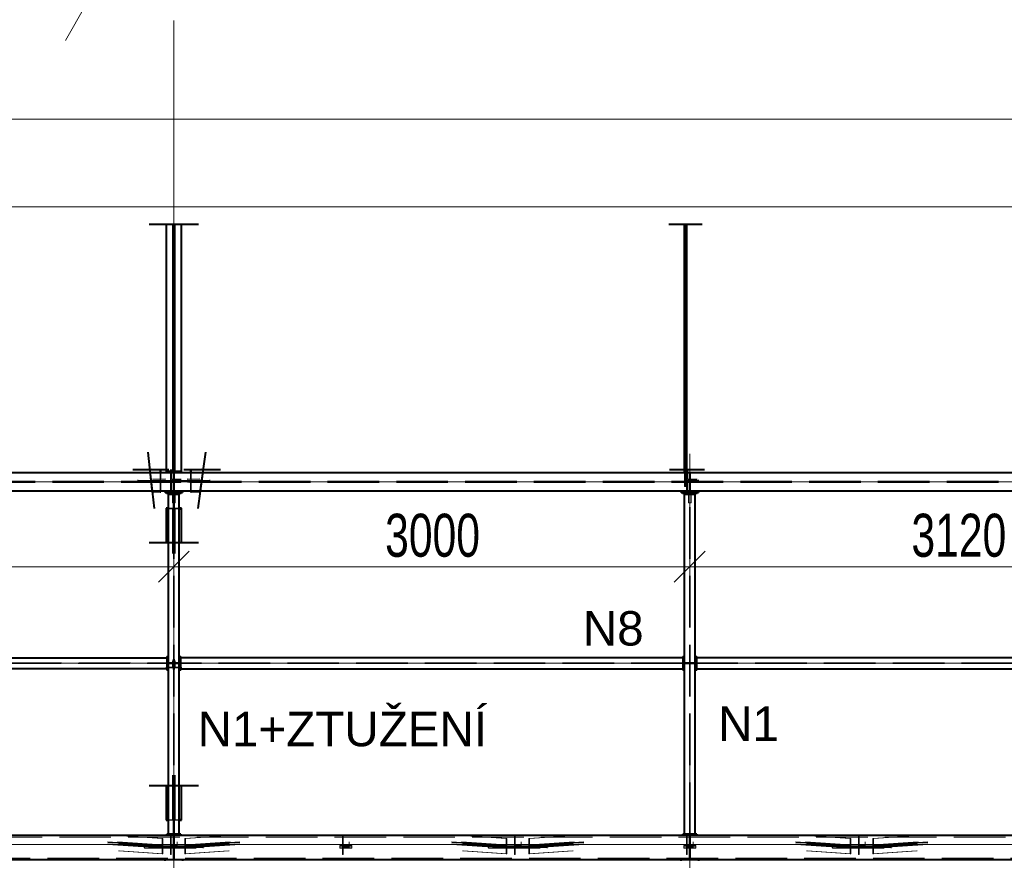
# Model space of a CAD drawing. Header units: metres. Extents: x 217 to 322, y -6 to 53.
# Tile 17 of 39: x 233 to 239, y 43 to 48. Entities that reach past the tile are written whole.
import ezdxf

# ---------------------------------------------------------------- set-up
doc = ezdxf.new("R2010")
doc.units = ezdxf.units.M
for name, pattern in [('__RA_15', [1.7, 1, -0.3, 0.1, -0.3]), ('__RA_2', [0.4, 0.3, -0.1]), ('__RA_4', [0.6, 0.3, -0.1, 0, -0.1, 0, -0.1])]:
    doc.linetypes.add(name, pattern=pattern)
for name, color, linetype, lineweight in [('OSY', 204, '__RA_15', 13), ('POPIS', 7, 'Continuous', 13), ('Standard', 7, 'Continuous', 40), ('VYZTUZ', 11, 'Continuous', 50)]:
    doc.layers.add(name, color=color, linetype=linetype, lineweight=lineweight)
doc.styles.add('ARIAL', font='ARIAL.TTF')

msp = doc.modelspace()

# ---------------------------------------------------------------- linework, layer by layer
at = {"layer": 'OSY', "color": 204, "linetype": 'Continuous', "lineweight": 13}
for p, q in [((234.0971, 36.1652), (234.0971, 47.9132)), ((223.0094, 47.3405), (268.4574, 47.3405)), ((223.0094, 45.2328), (268.4574, 45.2328)), ((227.8694, 44.179), (266.4974, 44.179)), ((223.0094, 43.1251), (268.4574, 43.1251))]:
    msp.add_line(p, q, dxfattribs=at)
at = {"layer": 'OSY', "color": 204, "linetype": '__RA_15', "lineweight": 13}
msp.add_line((237.0971, 45.3957), (237.0971, 38.3557), dxfattribs=at)
at = {"layer": 'POPIS', "color": 7, "linetype": 'Continuous', "lineweight": 13}
msp.add_lwpolyline([(233.6021, 48.5639), (233.8299, 48.4342), (233.4673, 47.7974)], dxfattribs=at)
at = {"layer": 'Standard', "color": 1, "linetype": '__RA_4', "lineweight": 40}
for p, q in [((233.9531, 46.7305), (234.1931, 46.7305)), ((234.0011, 46.7305), (234.2411, 46.7305)), ((236.9755, 46.7305), (237.1645, 46.7305)), ((236.9797, 46.7305), (237.1688, 46.7305)), ((237.0279, 46.7305), (237.1062, 46.7305)), ((237.0381, 46.7305), (237.1164, 46.7305)), ((233.9718, 45.1864), (233.9474, 45.405)), ((234.2814, 45.4047), (234.251, 45.1868)), ((233.8585, 45.3056), (234.0684, 45.3056)), ((234.1561, 45.3056), (234.3676, 45.3056)), ((236.9781, 45.3056), (237.1831, 45.3056)), ((233.9839, 45.0778), (233.9615, 45.2792)), ((234.2638, 45.2789), (234.2359, 45.0781)), ((234.1651, 44.878), (233.9531, 44.878)), ((234.2411, 44.878), (234.0291, 44.878)), ((233.9531, 43.4678), (234.1651, 43.4678)), ((234.0291, 43.4678), (234.2411, 43.4678))]:
    msp.add_line(p, q, dxfattribs=at)
at = {"layer": 'Standard', "color": 1, "linetype": 'Continuous', "lineweight": 40}
for p, q in [((234.0531, 46.7305), (234.0531, 45.294)), ((234.0931, 45.354), (234.0931, 46.7305)), ((234.1011, 46.7305), (234.1011, 45.354)), ((234.1411, 45.294), (234.1411, 46.7305)), ((237.0661, 45.2858), (237.0661, 46.7305)), ((237.0679, 45.2858), (237.0679, 46.7305)), ((237.0721, 45.2858), (237.0721, 46.7305)), ((237.0764, 45.2858), (237.0764, 46.7305)), ((237.0781, 46.7305), (237.0781, 45.2858)), ((234.0931, 45.354), (234.1011, 45.354)), ((234.0931, 45.2858), (234.0931, 45.354)), ((234.1011, 45.354), (234.1011, 45.2858)), ((240.0911, 45.2858), (231.4371, 45.2858)), ((234.0175, 45.3018), (233.9585, 45.3056)), ((234.0211, 45.3022), (233.9684, 45.3056)), ((234.0211, 45.3022), (234.0175, 45.3018)), ((234.0175, 45.3018), (234.0175, 45.2858)), ((234.0211, 45.2858), (234.0211, 45.3022)), ((234.0931, 45.294), (234.0531, 45.294)), ((234.0771, 45.294), (234.0771, 45.2858)), ((234.0831, 45.2858), (234.0831, 45.294)), ((234.1411, 45.294), (234.1011, 45.294)), ((234.2561, 45.3056), (234.195, 45.3024)), ((234.1981, 45.302), (234.195, 45.3024)), ((234.195, 45.3024), (234.195, 45.2858)), ((234.2676, 45.3056), (234.1981, 45.302)), ((234.1981, 45.2858), (234.1981, 45.302)), ((237.0831, 45.302), (237.0781, 45.302)), ((237.0831, 45.302), (237.0831, 45.3056)), ((237.0831, 45.2858), (237.0831, 45.302)), ((240.0911, 45.1798), (231.3767, 45.1798)), ((233.9728, 45.1772), (234.0175, 45.1743)), ((234.0175, 45.1798), (234.0175, 45.1743)), ((234.0175, 45.1743), (234.0211, 45.1747)), ((234.0211, 45.1747), (234.0211, 45.1798)), ((234.0471, 45.1718), (234.0471, 45.1798)), ((234.0471, 45.1718), (234.1471, 45.1718)), ((234.0549, 45.1718), (234.0549, 45.1668)), ((234.0549, 45.1668), (234.0899, 45.1668)), ((234.0899, 45.1668), (234.0899, 45.1618)), ((234.0949, 45.1618), (234.0949, 45.1718)), ((234.0993, 45.1718), (234.0993, 45.1618)), ((234.1043, 45.1618), (234.1043, 45.1668)), ((234.1043, 45.1668), (234.1393, 45.1668)), ((234.1393, 45.1668), (234.1393, 45.1718)), ((234.1471, 45.1798), (234.1471, 45.1718)), ((234.195, 45.1798), (234.195, 45.1749)), ((234.195, 45.1749), (234.1981, 45.1745)), ((234.1981, 45.1745), (234.1981, 45.1798)), ((234.1981, 45.1745), (234.2497, 45.1772)), ((237.0471, 45.1718), (237.0471, 45.1798)), ((237.0471, 45.1718), (237.1471, 45.1718)), ((237.0549, 45.1718), (237.0549, 45.1668)), ((237.0549, 45.1668), (237.0899, 45.1668)), ((237.0899, 45.1668), (237.0899, 45.1618)), ((237.0949, 45.1618), (237.0949, 45.1718)), ((237.0993, 45.1718), (237.0993, 45.1618)), ((237.1043, 45.1618), (237.1043, 45.1668)), ((237.1043, 45.1668), (237.1393, 45.1668)), ((237.1393, 45.1668), (237.1393, 45.1718)), ((237.1471, 45.1798), (237.1471, 45.1718)), ((234.0651, 45.1618), (234.1291, 45.1618)), ((234.0651, 45.1618), (234.0651, 43.186)), ((234.1291, 43.186), (234.1291, 45.1618)), ((237.0651, 45.1618), (237.1291, 45.1618)), ((237.0651, 45.1618), (237.0651, 43.186)), ((237.1291, 43.186), (237.1291, 45.1618)), ((234.0651, 45.0791), (234.0531, 45.0791)), ((234.0531, 45.0791), (234.0531, 45.0768)), ((234.0531, 45.0768), (234.0651, 45.0768)), ((234.0531, 45.0768), (234.0531, 44.878)), ((234.1411, 45.0791), (234.1291, 45.0791)), ((234.1291, 45.0768), (234.1411, 45.0768)), ((234.1411, 45.0768), (234.1411, 45.0791)), ((234.1411, 44.878), (234.1411, 45.0768)), ((231.1614, 44.211), (234.0571, 44.211)), ((234.0571, 44.219), (234.0571, 44.211)), ((234.0571, 44.219), (234.0651, 44.219)), ((234.0571, 44.211), (234.0571, 44.147)), ((234.1291, 44.219), (234.1371, 44.219)), ((234.1371, 44.211), (234.1371, 44.219)), ((234.1371, 44.147), (234.1371, 44.211)), ((237.0571, 44.211), (234.1371, 44.211)), ((237.0571, 44.219), (237.0571, 44.211)), ((237.0571, 44.219), (237.0651, 44.219)), ((237.0571, 44.211), (237.0571, 44.147)), ((237.1291, 44.219), (237.1371, 44.219)), ((237.1371, 44.211), (237.1371, 44.219)), ((237.1371, 44.147), (237.1371, 44.211)), ((240.1771, 44.211), (237.1371, 44.211)), ((234.0571, 44.147), (231.1249, 44.147)), ((234.0571, 44.147), (234.0571, 44.139)), ((234.0651, 44.139), (234.0571, 44.139)), ((234.1371, 44.139), (234.1291, 44.139)), ((234.1371, 44.139), (234.1371, 44.147)), ((234.1371, 44.147), (237.0571, 44.147)), ((237.0571, 44.147), (237.0571, 44.139)), ((237.0651, 44.139), (237.0571, 44.139)), ((237.1371, 44.139), (237.1291, 44.139)), ((237.1371, 44.139), (237.1371, 44.147)), ((237.1371, 44.147), (240.1771, 44.147)), ((234.0531, 43.4678), (234.0531, 43.269)), ((234.1411, 43.269), (234.1411, 43.4678)), ((234.0651, 43.269), (234.0531, 43.269)), ((234.0531, 43.269), (234.0531, 43.2667)), ((234.0531, 43.2667), (234.0651, 43.2667)), ((234.1411, 43.269), (234.1291, 43.269)), ((234.1291, 43.2667), (234.1411, 43.2667)), ((234.1411, 43.2667), (234.1411, 43.269)), ((240.0911, 43.178), (230.237, 43.178)), ((234.0571, 43.178), (234.0571, 43.186)), ((234.0651, 43.186), (234.0571, 43.186)), ((234.1291, 43.186), (234.0651, 43.186)), ((234.1371, 43.186), (234.1291, 43.186)), ((234.1371, 43.186), (234.1371, 43.178)), ((237.0571, 43.178), (237.0571, 43.186)), ((237.0651, 43.186), (237.0571, 43.186)), ((237.1291, 43.186), (237.0651, 43.186)), ((237.1371, 43.186), (237.1291, 43.186)), ((237.1371, 43.186), (237.1371, 43.178)), ((230.1573, 43.038), (240.0911, 43.038)), ((234.0471, 43.03), (234.0471, 43.038)), ((234.1471, 43.038), (234.1471, 43.03)), ((237.0471, 43.03), (237.0471, 43.038)), ((237.1471, 43.038), (237.1471, 43.03))]:
    msp.add_line(p, q, dxfattribs=at)
at = {"layer": 'Standard', "color": 136, "linetype": '__RA_2', "lineweight": 18}
for p, q in [((234.0891, 45.294), (234.0891, 46.7305)), ((234.1051, 46.7305), (234.1051, 45.294)), ((234.0175, 45.2858), (234.0175, 45.242)), ((234.0211, 45.2484), (234.0211, 45.2858)), ((234.0771, 45.302), (234.0771, 45.3056)), ((234.0831, 45.302), (234.0771, 45.302)), ((234.0771, 45.302), (234.0771, 45.294)), ((234.0771, 45.2858), (234.0771, 45.2423)), ((234.0831, 45.302), (234.0831, 45.3056)), ((234.0831, 45.294), (234.0831, 45.302)), ((234.0831, 45.2482), (234.0831, 45.2858)), ((234.0931, 45.2471), (234.0931, 45.2858)), ((234.0931, 45.2858), (234.0931, 45.2371)), ((234.1011, 45.2858), (234.1011, 45.2471)), ((234.1011, 45.2371), (234.1011, 45.2858)), ((234.195, 45.2858), (234.195, 45.2487)), ((234.1981, 45.2422), (234.1981, 45.2858)), ((237.0661, 45.2056), (237.0661, 45.2858)), ((237.0679, 45.2056), (237.0679, 45.2858)), ((237.0721, 45.2056), (237.0721, 45.2858)), ((237.0764, 45.2056), (237.0764, 45.2858)), ((237.0771, 45.302), (237.0771, 45.3056)), ((237.0771, 45.302), (237.0771, 45.2423)), ((237.0781, 45.302), (237.0771, 45.302)), ((237.0781, 45.2858), (237.0781, 45.2056)), ((237.0831, 45.2482), (237.0831, 45.2858)), ((237.0931, 45.2471), (237.0931, 45.2858)), ((237.1011, 45.2858), (237.1011, 45.2471)), ((240.0911, 45.2285), (231.4038, 45.2285)), ((240.0911, 45.2371), (231.4087, 45.2371)), ((233.8871, 45.2402), (233.8871, 45.2454)), ((233.8871, 45.2403), (234.3071, 45.2403)), ((233.8871, 45.2322), (233.8871, 45.2402)), ((234.3071, 45.2402), (233.8871, 45.2402)), ((234.3071, 45.2345), (233.8871, 45.2345)), ((233.8871, 45.2322), (234.3071, 45.2322)), ((234.0175, 45.242), (233.9652, 45.2454)), ((233.9661, 45.2374), (234.0175, 45.234)), ((234.0211, 45.2484), (233.9744, 45.2514)), ((233.9767, 45.2314), (234.0211, 45.2285)), ((234.0175, 45.242), (234.0482, 45.2454)), ((234.0477, 45.2374), (234.0175, 45.234)), ((234.0175, 45.234), (234.0175, 45.1798)), ((234.0486, 45.2514), (234.0211, 45.2484)), ((234.0211, 45.2285), (234.0473, 45.2314)), ((234.0211, 45.1798), (234.0211, 45.2285)), ((234.0771, 45.2423), (234.1371, 45.2423)), ((234.0771, 45.2374), (234.0771, 45.2343)), ((234.1371, 45.2343), (234.0771, 45.2343)), ((234.0771, 45.2343), (234.0771, 45.1745)), ((234.1371, 45.2482), (234.0831, 45.2482)), ((234.0831, 45.2314), (234.0831, 45.2283)), ((234.0831, 45.1745), (234.0831, 45.2283)), ((234.0831, 45.2283), (234.1371, 45.2283)), ((234.1011, 45.2471), (234.0931, 45.2471)), ((234.0931, 45.2371), (234.1011, 45.2371)), ((234.0931, 45.2285), (234.0931, 45.2185)), ((234.1011, 45.2185), (234.1011, 45.2285)), ((234.1371, 45.2482), (234.1371, 45.2514)), ((234.1371, 45.2423), (234.1371, 45.2482)), ((234.1371, 45.2343), (234.1371, 45.2374)), ((234.1371, 45.2283), (234.1371, 45.2343)), ((234.195, 45.2487), (234.1749, 45.2514)), ((234.1752, 45.2454), (234.1981, 45.2422)), ((234.1981, 45.2343), (234.1756, 45.2374)), ((234.1759, 45.2314), (234.195, 45.2287)), ((234.2485, 45.2514), (234.195, 45.2487)), ((234.195, 45.2287), (234.2458, 45.2314)), ((234.195, 45.2287), (234.195, 45.1798)), ((234.2592, 45.2454), (234.1981, 45.2422)), ((234.1981, 45.2343), (234.2581, 45.2374)), ((234.1981, 45.1798), (234.1981, 45.2343)), ((234.3071, 45.2454), (234.3071, 45.2402)), ((234.3071, 45.2322), (234.3071, 45.2402)), ((237.0671, 45.2402), (237.0671, 45.2454)), ((237.0671, 45.2403), (237.1471, 45.2403)), ((237.0671, 45.2322), (237.0671, 45.2402)), ((237.1471, 45.2402), (237.0671, 45.2402)), ((237.1471, 45.2345), (237.0671, 45.2345)), ((237.0671, 45.2322), (237.1471, 45.2322)), ((237.0771, 45.2423), (237.1371, 45.2423)), ((237.0771, 45.2374), (237.0771, 45.2343)), ((237.1371, 45.2343), (237.0771, 45.2343)), ((237.0771, 45.2343), (237.0771, 45.1745)), ((237.1371, 45.2482), (237.0831, 45.2482)), ((237.0831, 45.2314), (237.0831, 45.2283)), ((237.0831, 45.1745), (237.0831, 45.2283)), ((237.0831, 45.2283), (237.1371, 45.2283)), ((237.1011, 45.2471), (237.0931, 45.2471)), ((237.0931, 45.2471), (237.0931, 45.2371)), ((237.0931, 45.2285), (237.0931, 45.2185)), ((237.1011, 45.2371), (237.1011, 45.2471)), ((237.1011, 45.2185), (237.1011, 45.2285)), ((237.1371, 45.2482), (237.1371, 45.2514)), ((237.1371, 45.2423), (237.1371, 45.2482)), ((237.1371, 45.2343), (237.1371, 45.2374)), ((237.1371, 45.2283), (237.1371, 45.2343)), ((237.1471, 45.2454), (237.1471, 45.2402)), ((237.1471, 45.2322), (237.1471, 45.2402)), ((233.9827, 45.1772), (234.0211, 45.1747)), ((234.0771, 45.1745), (234.0831, 45.1745)), ((234.0931, 45.2185), (234.1011, 45.2185)), ((234.0931, 45.1798), (234.0931, 45.2185)), ((234.1011, 45.2185), (234.1011, 45.1798)), ((234.195, 45.1749), (234.2382, 45.1772)), ((237.0679, 45.2056), (237.0661, 45.2056)), ((237.0721, 45.2056), (237.0679, 45.2056)), ((237.0764, 45.2056), (237.0721, 45.2056)), ((237.0781, 45.2056), (237.0764, 45.2056)), ((237.0771, 45.1745), (237.0831, 45.1745)), ((237.0931, 45.2185), (237.1011, 45.2185)), ((237.0931, 45.1798), (237.0931, 45.2185)), ((237.1011, 45.2185), (237.1011, 45.1798)), ((234.0899, 45.1618), (234.0899, 45.1118)), ((234.0899, 45.1118), (234.0949, 45.1118)), ((234.0931, 45.1618), (234.0931, 44.9718)), ((234.0949, 43.186), (234.0949, 45.1618)), ((234.0993, 43.186), (234.0993, 45.1618)), ((234.0993, 45.1118), (234.1043, 45.1118)), ((234.1011, 44.9718), (234.1011, 45.1618)), ((234.1043, 45.1118), (234.1043, 45.1618)), ((237.0899, 45.1618), (237.0899, 45.1118)), ((237.0899, 45.1118), (237.0949, 45.1118)), ((237.0949, 43.186), (237.0949, 45.1618)), ((237.0993, 43.186), (237.0993, 45.1618)), ((237.0993, 45.1118), (237.1043, 45.1118)), ((237.1043, 45.1118), (237.1043, 45.1618)), ((234.0931, 45.0791), (234.0651, 45.0791)), ((234.0651, 45.0768), (234.0891, 45.0768)), ((234.0891, 45.0768), (234.0891, 45.0557)), ((234.0891, 45.0557), (234.0891, 44.8165)), ((234.0891, 45.0557), (234.0931, 45.0557)), ((234.1291, 45.0791), (234.1011, 45.0791)), ((234.1011, 45.0557), (234.1051, 45.0557)), ((234.1051, 45.0557), (234.1051, 45.0768)), ((234.1051, 45.0768), (234.1291, 45.0768)), ((234.1051, 44.8165), (234.1051, 45.0557)), ((234.0931, 44.9718), (234.0931, 44.8165)), ((234.0931, 44.9718), (234.1011, 44.9718)), ((234.1011, 44.8165), (234.1011, 44.9718)), ((234.0931, 44.2029), (234.0931, 44.1429)), ((234.0931, 44.2029), (234.1011, 44.2029)), ((234.1011, 44.1429), (234.1011, 44.2029)), ((231.1419, 44.1768), (234.0571, 44.1768)), ((231.1444, 44.1812), (234.0571, 44.1812)), ((234.0531, 44.1569), (234.0531, 44.1529)), ((234.0891, 44.1569), (234.0531, 44.1569)), ((234.0531, 44.1529), (234.0931, 44.1529)), ((234.0651, 44.183), (234.0849, 44.183)), ((234.0849, 44.175), (234.0651, 44.175)), ((234.0949, 44.183), (234.0849, 44.183)), ((234.0849, 44.183), (234.0849, 44.175)), ((234.0849, 44.175), (234.0949, 44.175)), ((234.0891, 44.1929), (234.0891, 44.1569)), ((234.0931, 44.1929), (234.0891, 44.1929)), ((234.0931, 44.1429), (234.1011, 44.1429)), ((234.1093, 44.183), (234.0993, 44.183)), ((234.0993, 44.175), (234.1093, 44.175)), ((234.1051, 44.1929), (234.1011, 44.1929)), ((234.1011, 44.1529), (234.1411, 44.1529)), ((234.1051, 44.1569), (234.1051, 44.1929)), ((234.1411, 44.1569), (234.1051, 44.1569)), ((234.1093, 44.175), (234.1093, 44.183)), ((234.1093, 44.183), (234.1291, 44.183)), ((234.1291, 44.175), (234.1093, 44.175)), ((237.0571, 44.1812), (234.1371, 44.1812)), ((237.0571, 44.1768), (234.1371, 44.1768)), ((234.1411, 44.1529), (234.1411, 44.1569)), ((237.0651, 44.183), (237.0849, 44.183)), ((237.0849, 44.175), (237.0651, 44.175)), ((237.0949, 44.183), (237.0849, 44.183)), ((237.0849, 44.183), (237.0849, 44.175)), ((237.0849, 44.175), (237.0949, 44.175)), ((237.1093, 44.183), (237.0993, 44.183)), ((237.0993, 44.175), (237.1093, 44.175)), ((237.1093, 44.175), (237.1093, 44.183)), ((237.1093, 44.183), (237.1291, 44.183)), ((237.1291, 44.175), (237.1093, 44.175)), ((240.1771, 44.1812), (237.1371, 44.1812)), ((240.1771, 44.1768), (237.1371, 44.1768)), ((234.0891, 43.5293), (234.0891, 43.2901)), ((234.0931, 43.5293), (234.0931, 43.356)), ((234.1011, 43.356), (234.1011, 43.5293)), ((234.1051, 43.2901), (234.1051, 43.5293)), ((234.0931, 43.356), (234.0931, 43.1865)), ((234.0931, 43.356), (234.1011, 43.356)), ((234.1011, 43.1865), (234.1011, 43.356)), ((234.0891, 43.2901), (234.0891, 43.269)), ((234.0931, 43.2901), (234.0891, 43.2901)), ((234.1051, 43.2901), (234.1011, 43.2901)), ((234.1051, 43.269), (234.1051, 43.2901)), ((234.0891, 43.269), (234.0651, 43.269)), ((234.0651, 43.2667), (234.0931, 43.2667)), ((234.1011, 43.2667), (234.1291, 43.2667)), ((234.1291, 43.269), (234.1051, 43.269)), ((230.2316, 43.169), (240.0911, 43.169)), ((233.7663, 43.1779), (234.03, 43.1599)), ((233.7727, 43.1779), (234.0325, 43.1601)), ((234.0771, 43.1553), (234.0771, 43.1779)), ((234.0811, 43.1553), (234.0811, 43.1779)), ((234.0931, 43.1865), (234.1011, 43.1865)), ((234.0931, 43.178), (234.0931, 43.169)), ((234.0931, 43.1224), (234.0931, 43.169)), ((234.0931, 43.169), (234.1011, 43.169)), ((234.1011, 43.169), (234.1011, 43.178)), ((234.1011, 43.169), (234.1011, 43.1224)), ((234.1617, 43.1601), (234.4216, 43.1779)), ((234.1642, 43.1599), (234.428, 43.1779)), ((235.0771, 43.1553), (235.0771, 43.1779)), ((235.0811, 43.1553), (235.0811, 43.1779)), ((235.7663, 43.1779), (236.03, 43.1599)), ((235.7727, 43.1779), (236.0325, 43.1601)), ((236.0771, 43.1553), (236.0771, 43.1779)), ((236.0811, 43.1553), (236.0811, 43.1779)), ((236.1617, 43.1601), (236.4216, 43.1779)), ((236.1642, 43.1599), (236.428, 43.1779)), ((237.0771, 43.1553), (237.0771, 43.1779)), ((237.0811, 43.1553), (237.0811, 43.1779)), ((237.0931, 43.178), (237.0931, 43.169)), ((237.0931, 43.1224), (237.0931, 43.169)), ((237.0931, 43.169), (237.1011, 43.169)), ((237.1011, 43.169), (237.1011, 43.178)), ((237.1011, 43.169), (237.1011, 43.1224)), ((237.7663, 43.1779), (238.03, 43.1599)), ((237.7727, 43.1779), (238.0325, 43.1601)), ((238.0771, 43.1553), (238.0771, 43.1779)), ((238.0811, 43.1553), (238.0811, 43.1779)), ((238.1617, 43.1601), (238.4216, 43.1779)), ((238.1642, 43.1599), (238.428, 43.1779)), ((233.7125, 43.1417), (234.0076, 43.1216)), ((234.0076, 43.1176), (233.7129, 43.1377)), ((233.7138, 43.1297), (234.0076, 43.1096)), ((234.0076, 43.1056), (233.7142, 43.1257)), ((233.7701, 43.1417), (234.03, 43.124)), ((234.03, 43.108), (233.7718, 43.1257)), ((233.777, 43.1377), (234.0325, 43.1203)), ((234.0325, 43.1123), (233.7778, 43.1297)), ((234.2671, 43.1256), (233.9271, 43.1256)), ((233.9271, 43.1124), (233.9271, 43.1256)), ((233.9271, 43.1177), (234.2671, 43.1177)), ((233.9271, 43.1044), (233.9271, 43.1124)), ((234.2671, 43.1124), (233.9271, 43.1124)), ((233.9271, 43.1124), (234.2671, 43.1124)), ((234.2671, 43.1082), (233.9271, 43.1082)), ((234.03, 43.124), (234.0076, 43.1216)), ((234.0076, 43.1216), (234.0076, 43.1176)), ((234.0076, 43.1176), (234.0325, 43.1203)), ((234.0325, 43.1123), (234.0076, 43.1096)), ((234.0076, 43.1096), (234.0076, 43.1056)), ((234.0076, 43.1056), (234.03, 43.108)), ((234.0325, 43.1601), (234.03, 43.1599)), ((234.03, 43.1599), (234.03, 43.124)), ((234.03, 43.108), (234.03, 43.0722)), ((234.0325, 43.1203), (234.0325, 43.1601)), ((234.0325, 43.0724), (234.0325, 43.1123)), ((234.0771, 43.1553), (234.0771, 43.1154)), ((234.0811, 43.1553), (234.0771, 43.1553)), ((234.0771, 43.1154), (234.0771, 43.1075)), ((234.0771, 43.1154), (234.1171, 43.1154)), ((234.0771, 43.1075), (234.0771, 43.0676)), ((234.1171, 43.1075), (234.0771, 43.1075)), ((234.0811, 43.1194), (234.0811, 43.1553)), ((234.0811, 43.1194), (234.0811, 43.1035)), ((234.1171, 43.1194), (234.0811, 43.1194)), ((234.1011, 43.133), (234.0931, 43.133)), ((234.0931, 43.1265), (234.1011, 43.1265)), ((234.0931, 43.1133), (234.0931, 43.1224)), ((234.0931, 43.1224), (234.1011, 43.1224)), ((234.0931, 43.1222), (234.1011, 43.1222)), ((234.1011, 43.1142), (234.0931, 43.1142)), ((234.0931, 43.1133), (234.1011, 43.1133)), ((234.0931, 43.1053), (234.0931, 43.1133)), ((234.1011, 43.1106), (234.0931, 43.1106)), ((234.1011, 43.1224), (234.1011, 43.1133)), ((234.1011, 43.1133), (234.1011, 43.1053)), ((234.1171, 43.1194), (234.1171, 43.1417)), ((234.1171, 43.1154), (234.1171, 43.1194)), ((234.1171, 43.1075), (234.1171, 43.1154)), ((234.1171, 43.1035), (234.1171, 43.1075)), ((234.1617, 43.1601), (234.1617, 43.1203)), ((234.1642, 43.1599), (234.1617, 43.1601)), ((234.1617, 43.1203), (234.4173, 43.1377)), ((234.4164, 43.1297), (234.1617, 43.1123)), ((234.1617, 43.1203), (234.1867, 43.1176)), ((234.1617, 43.1123), (234.1617, 43.0724)), ((234.1867, 43.1096), (234.1617, 43.1123)), ((234.1642, 43.124), (234.1642, 43.1599)), ((234.1642, 43.124), (234.4241, 43.1417)), ((234.4224, 43.1257), (234.1642, 43.108)), ((234.1867, 43.1216), (234.1642, 43.124)), ((234.1642, 43.0722), (234.1642, 43.108)), ((234.1642, 43.108), (234.1867, 43.1056)), ((234.1867, 43.1216), (234.4818, 43.1417)), ((234.4813, 43.1377), (234.1867, 43.1176)), ((234.1867, 43.1096), (234.4805, 43.1297)), ((234.4801, 43.1257), (234.1867, 43.1056)), ((234.1867, 43.1176), (234.1867, 43.1216)), ((234.1867, 43.1056), (234.1867, 43.1096)), ((234.2671, 43.1256), (234.2671, 43.1124)), ((234.2671, 43.1044), (234.2671, 43.1124)), ((235.0621, 43.1125), (235.0621, 43.1198)), ((235.1321, 43.1198), (235.0621, 43.1198)), ((235.1321, 43.1125), (235.0621, 43.1125)), ((235.0621, 43.1125), (235.0621, 43.1046)), ((235.0621, 43.1118), (235.1321, 43.1118)), ((235.0771, 43.1553), (235.0771, 43.1154)), ((235.0811, 43.1553), (235.0771, 43.1553)), ((235.0771, 43.1154), (235.0771, 43.1075)), ((235.0771, 43.1154), (235.1171, 43.1154)), ((235.0771, 43.1075), (235.0771, 43.0676)), ((235.1171, 43.1075), (235.0771, 43.1075)), ((235.0811, 43.1194), (235.0811, 43.1553)), ((235.0811, 43.1194), (235.0811, 43.1035)), ((235.1171, 43.1194), (235.0811, 43.1194)), ((235.1171, 43.1194), (235.1171, 43.1417)), ((235.1171, 43.1154), (235.1171, 43.1194)), ((235.1171, 43.1075), (235.1171, 43.1154)), ((235.1171, 43.1035), (235.1171, 43.1075)), ((235.1321, 43.1198), (235.1321, 43.1125)), ((235.1321, 43.1125), (235.1321, 43.1046)), ((235.7125, 43.1417), (236.0076, 43.1216)), ((236.0076, 43.1176), (235.7129, 43.1377)), ((235.7138, 43.1297), (236.0076, 43.1096)), ((236.0076, 43.1056), (235.7142, 43.1257)), ((235.7701, 43.1417), (236.03, 43.124)), ((236.03, 43.108), (235.7718, 43.1257)), ((235.777, 43.1377), (236.0325, 43.1203)), ((236.0325, 43.1123), (235.7778, 43.1297)), ((236.2671, 43.1256), (235.9271, 43.1256)), ((235.9271, 43.1124), (235.9271, 43.1256)), ((235.9271, 43.1177), (236.2671, 43.1177)), ((235.9271, 43.1044), (235.9271, 43.1124)), ((236.2671, 43.1124), (235.9271, 43.1124)), ((235.9271, 43.1124), (236.2671, 43.1124)), ((236.2671, 43.1082), (235.9271, 43.1082)), ((236.03, 43.124), (236.0076, 43.1216)), ((236.0076, 43.1216), (236.0076, 43.1176)), ((236.0076, 43.1176), (236.0325, 43.1203)), ((236.0325, 43.1123), (236.0076, 43.1096)), ((236.0076, 43.1096), (236.0076, 43.1056)), ((236.0076, 43.1056), (236.03, 43.108)), ((236.0325, 43.1601), (236.03, 43.1599)), ((236.03, 43.1599), (236.03, 43.124)), ((236.03, 43.108), (236.03, 43.0722)), ((236.0325, 43.1203), (236.0325, 43.1601)), ((236.0325, 43.0724), (236.0325, 43.1123)), ((236.0771, 43.1553), (236.0771, 43.1154)), ((236.0811, 43.1553), (236.0771, 43.1553)), ((236.0771, 43.1154), (236.0771, 43.1075)), ((236.0771, 43.1154), (236.1171, 43.1154)), ((236.0771, 43.1075), (236.0771, 43.0676)), ((236.1171, 43.1075), (236.0771, 43.1075)), ((236.0811, 43.1194), (236.0811, 43.1553)), ((236.0811, 43.1194), (236.0811, 43.1035)), ((236.1171, 43.1194), (236.0811, 43.1194)), ((236.1171, 43.1194), (236.1171, 43.1417)), ((236.1171, 43.1154), (236.1171, 43.1194)), ((236.1171, 43.1075), (236.1171, 43.1154)), ((236.1171, 43.1035), (236.1171, 43.1075)), ((236.1617, 43.1601), (236.1617, 43.1203)), ((236.1642, 43.1599), (236.1617, 43.1601)), ((236.1617, 43.1203), (236.4173, 43.1377)), ((236.4164, 43.1297), (236.1617, 43.1123)), ((236.1617, 43.1203), (236.1867, 43.1176)), ((236.1617, 43.1123), (236.1617, 43.0724)), ((236.1867, 43.1096), (236.1617, 43.1123)), ((236.1642, 43.124), (236.1642, 43.1599)), ((236.1642, 43.124), (236.4241, 43.1417)), ((236.4224, 43.1257), (236.1642, 43.108)), ((236.1867, 43.1216), (236.1642, 43.124)), ((236.1642, 43.0722), (236.1642, 43.108)), ((236.1642, 43.108), (236.1867, 43.1056)), ((236.1867, 43.1216), (236.4818, 43.1417)), ((236.4813, 43.1377), (236.1867, 43.1176)), ((236.1867, 43.1096), (236.4805, 43.1297)), ((236.4801, 43.1257), (236.1867, 43.1056)), ((236.1867, 43.1176), (236.1867, 43.1216)), ((236.1867, 43.1056), (236.1867, 43.1096)), ((236.2671, 43.1256), (236.2671, 43.1124)), ((236.2671, 43.1044), (236.2671, 43.1124)), ((237.0621, 43.1125), (237.0621, 43.1198)), ((237.1321, 43.1198), (237.0621, 43.1198)), ((237.1321, 43.1125), (237.0621, 43.1125)), ((237.0621, 43.1125), (237.0621, 43.1046)), ((237.0621, 43.1118), (237.1321, 43.1118)), ((237.0771, 43.1553), (237.0771, 43.1154)), ((237.0811, 43.1553), (237.0771, 43.1553)), ((237.0771, 43.1154), (237.0771, 43.1075)), ((237.0771, 43.1154), (237.1171, 43.1154)), ((237.0771, 43.1075), (237.0771, 43.0676)), ((237.1171, 43.1075), (237.0771, 43.1075)), ((237.0811, 43.1194), (237.0811, 43.1553)), ((237.0811, 43.1194), (237.0811, 43.1035)), ((237.1171, 43.1194), (237.0811, 43.1194)), ((237.1011, 43.133), (237.0931, 43.133)), ((237.0931, 43.1265), (237.1011, 43.1265)), ((237.0931, 43.1133), (237.0931, 43.1224)), ((237.0931, 43.1224), (237.1011, 43.1224)), ((237.0931, 43.1222), (237.1011, 43.1222)), ((237.1011, 43.1142), (237.0931, 43.1142)), ((237.0931, 43.1133), (237.1011, 43.1133)), ((237.0931, 43.1053), (237.0931, 43.1133)), ((237.1011, 43.1106), (237.0931, 43.1106)), ((237.1011, 43.1224), (237.1011, 43.1133)), ((237.1011, 43.1133), (237.1011, 43.1053)), ((237.1171, 43.1194), (237.1171, 43.1417)), ((237.1171, 43.1154), (237.1171, 43.1194)), ((237.1171, 43.1075), (237.1171, 43.1154)), ((237.1171, 43.1035), (237.1171, 43.1075)), ((237.1321, 43.1198), (237.1321, 43.1125)), ((237.1321, 43.1125), (237.1321, 43.1046)), ((237.7125, 43.1417), (238.0076, 43.1216)), ((238.0076, 43.1176), (237.7129, 43.1377)), ((237.7138, 43.1297), (238.0076, 43.1096)), ((238.0076, 43.1056), (237.7142, 43.1257)), ((237.7701, 43.1417), (238.03, 43.124)), ((238.03, 43.108), (237.7718, 43.1257)), ((237.777, 43.1377), (238.0325, 43.1203)), ((238.0325, 43.1123), (237.7778, 43.1297)), ((238.2671, 43.1256), (237.9271, 43.1256)), ((237.9271, 43.1124), (237.9271, 43.1256)), ((237.9271, 43.1177), (238.2671, 43.1177)), ((237.9271, 43.1044), (237.9271, 43.1124)), ((238.2671, 43.1124), (237.9271, 43.1124)), ((237.9271, 43.1124), (238.2671, 43.1124)), ((238.2671, 43.1082), (237.9271, 43.1082)), ((238.03, 43.124), (238.0076, 43.1216)), ((238.0076, 43.1216), (238.0076, 43.1176)), ((238.0076, 43.1176), (238.0325, 43.1203)), ((238.0325, 43.1123), (238.0076, 43.1096)), ((238.0076, 43.1096), (238.0076, 43.1056)), ((238.0076, 43.1056), (238.03, 43.108)), ((238.0325, 43.1601), (238.03, 43.1599)), ((238.03, 43.1599), (238.03, 43.124)), ((238.03, 43.108), (238.03, 43.0722)), ((238.0325, 43.1203), (238.0325, 43.1601)), ((238.0325, 43.0724), (238.0325, 43.1123)), ((238.0771, 43.1553), (238.0771, 43.1154)), ((238.0811, 43.1553), (238.0771, 43.1553)), ((238.0771, 43.1154), (238.0771, 43.1075)), ((238.0771, 43.1154), (238.1171, 43.1154)), ((238.0771, 43.1075), (238.0771, 43.0676)), ((238.1171, 43.1075), (238.0771, 43.1075)), ((238.0811, 43.1194), (238.0811, 43.1553)), ((238.0811, 43.1194), (238.0811, 43.1035)), ((238.1171, 43.1194), (238.0811, 43.1194)), ((238.1171, 43.1194), (238.1171, 43.1417)), ((238.1171, 43.1154), (238.1171, 43.1194)), ((238.1171, 43.1075), (238.1171, 43.1154)), ((238.1171, 43.1035), (238.1171, 43.1075)), ((238.1617, 43.1601), (238.1617, 43.1203)), ((238.1642, 43.1599), (238.1617, 43.1601)), ((238.1617, 43.1203), (238.4173, 43.1377)), ((238.4164, 43.1297), (238.1617, 43.1123)), ((238.1617, 43.1203), (238.1867, 43.1176)), ((238.1617, 43.1123), (238.1617, 43.0724)), ((238.1867, 43.1096), (238.1617, 43.1123)), ((238.1642, 43.124), (238.1642, 43.1599)), ((238.1642, 43.124), (238.4241, 43.1417)), ((238.4224, 43.1257), (238.1642, 43.108)), ((238.1867, 43.1216), (238.1642, 43.124)), ((238.1642, 43.0722), (238.1642, 43.108)), ((238.1642, 43.108), (238.1867, 43.1056)), ((238.1867, 43.1216), (238.4818, 43.1417)), ((238.4813, 43.1377), (238.1867, 43.1176)), ((238.1867, 43.1096), (238.4805, 43.1297)), ((238.4801, 43.1257), (238.1867, 43.1056)), ((238.1867, 43.1176), (238.1867, 43.1216)), ((238.1867, 43.1056), (238.1867, 43.1096)), ((238.2671, 43.1256), (238.2671, 43.1124)), ((238.2671, 43.1044), (238.2671, 43.1124)), ((234.03, 43.0722), (233.7757, 43.0896)), ((234.0325, 43.0724), (233.7821, 43.0896)), ((233.9271, 43.1044), (234.2671, 43.1044)), ((234.03, 43.0722), (234.0325, 43.0724)), ((234.0771, 43.0676), (234.0811, 43.0676)), ((234.0811, 43.0676), (234.0811, 43.1035)), ((234.0811, 43.1035), (234.1171, 43.1035)), ((234.0931, 43.0944), (234.0931, 43.1053)), ((234.1011, 43.1053), (234.0931, 43.1053)), ((234.0931, 43.1051), (234.1011, 43.1051)), ((234.0931, 43.047), (234.0931, 43.0944)), ((234.1011, 43.0944), (234.0931, 43.0944)), ((234.0931, 43.0556), (234.1011, 43.0556)), ((234.1011, 43.1053), (234.1011, 43.0944)), ((234.1011, 43.0944), (234.1011, 43.047)), ((234.4122, 43.0896), (234.1617, 43.0724)), ((234.1617, 43.0724), (234.1642, 43.0722)), ((234.4186, 43.0896), (234.1642, 43.0722)), ((235.0621, 43.1046), (235.1321, 43.1046)), ((235.0771, 43.0676), (235.0811, 43.0676)), ((235.0811, 43.0676), (235.0811, 43.1035)), ((235.0811, 43.1035), (235.1171, 43.1035)), ((236.03, 43.0722), (235.7757, 43.0896)), ((236.0325, 43.0724), (235.7821, 43.0896)), ((235.9271, 43.1044), (236.2671, 43.1044)), ((236.03, 43.0722), (236.0325, 43.0724)), ((236.0771, 43.0676), (236.0811, 43.0676)), ((236.0811, 43.0676), (236.0811, 43.1035)), ((236.0811, 43.1035), (236.1171, 43.1035)), ((236.4122, 43.0896), (236.1617, 43.0724)), ((236.1617, 43.0724), (236.1642, 43.0722)), ((236.4186, 43.0896), (236.1642, 43.0722)), ((237.0621, 43.1046), (237.1321, 43.1046)), ((237.0771, 43.0676), (237.0811, 43.0676)), ((237.0811, 43.0676), (237.0811, 43.1035)), ((237.0811, 43.1035), (237.1171, 43.1035)), ((237.0931, 43.0944), (237.0931, 43.1053)), ((237.1011, 43.1053), (237.0931, 43.1053)), ((237.0931, 43.1051), (237.1011, 43.1051)), ((237.0931, 43.047), (237.0931, 43.0944)), ((237.1011, 43.0944), (237.0931, 43.0944)), ((237.0931, 43.0556), (237.1011, 43.0556)), ((237.1011, 43.1053), (237.1011, 43.0944)), ((237.1011, 43.0944), (237.1011, 43.047)), ((238.03, 43.0722), (237.7757, 43.0896)), ((238.0325, 43.0724), (237.7821, 43.0896)), ((237.9271, 43.1044), (238.2671, 43.1044)), ((238.03, 43.0722), (238.0325, 43.0724)), ((238.0771, 43.0676), (238.0811, 43.0676)), ((238.0811, 43.0676), (238.0811, 43.1035)), ((238.0811, 43.1035), (238.1171, 43.1035)), ((238.4122, 43.0896), (238.1617, 43.0724)), ((238.1617, 43.0724), (238.1642, 43.0722)), ((238.4186, 43.0896), (238.1642, 43.0722)), ((230.1622, 43.047), (240.0911, 43.047)), ((234.1011, 43.047), (234.0931, 43.047)), ((234.0931, 43.047), (234.0931, 43.038)), ((234.1011, 43.038), (234.1011, 43.047)), ((237.1011, 43.047), (237.0931, 43.047)), ((237.0931, 43.047), (237.0931, 43.038)), ((237.1011, 43.038), (237.1011, 43.047))]:
    msp.add_line(p, q, dxfattribs=at)
at = {"layer": 'Standard', "color": 7, "linetype": 'Continuous', "lineweight": 13}
msp.add_lwpolyline([(222.9094, 38.5015), (265.7274, 38.5015), (265.7274, 46.8305), (222.9094, 46.8305), (222.9094, 38.5015)], dxfattribs=at)
at = {"layer": 'VYZTUZ', "color": 171, "linetype": 'Continuous', "lineweight": 18}
for p, q in [((234.0971, 44.7397), (234.0971, 44.8897)), ((237.0971, 44.7397), (237.0971, 44.8897)), ((234.0071, 44.6497), (234.1871, 44.8297)), ((237.0071, 44.6497), (237.1871, 44.8297)), ((231.0944, 44.7397), (234.0971, 44.7397)), ((234.0971, 44.7397), (234.0971, 44.5897)), ((234.0971, 44.7397), (237.0971, 44.7397)), ((237.0971, 44.7397), (237.0971, 44.5897)), ((237.0971, 44.7397), (240.2171, 44.7397))]:
    msp.add_line(p, q, dxfattribs=at)

# ---------------------------------------------------------------- texts
at = {"layer": 'POPIS', "color": 204, "linetype": 'Continuous', "lineweight": 13, "char_height": 0.2, "width": 0.09912, "attachment_point": 7, "style": 'ARIAL'}
for s, insert in [('\\W0.99;N8', (236.4751, 44.2789)), ('\\W0.99;N1+ZTUŽENÍ', (234.2356, 43.6938)), ('\\W0.99;N1', (237.2616, 43.7277))]:
    msp.add_mtext(s, dxfattribs=dict(at, insert=insert))
at = {"layer": 'VYZTUZ', "color": 171, "linetype": 'Continuous', "lineweight": 18, "char_height": 0.25, "width": 0.089286, "attachment_point": 7, "style": 'ARIAL'}
for s, insert in [('\\W0.71;3000', (235.3256, 44.7941)), ('\\W0.71;3120', (238.3856, 44.7941))]:
    msp.add_mtext(s, dxfattribs=dict(at, insert=insert))

doc.saveas('drawing.dxf')
